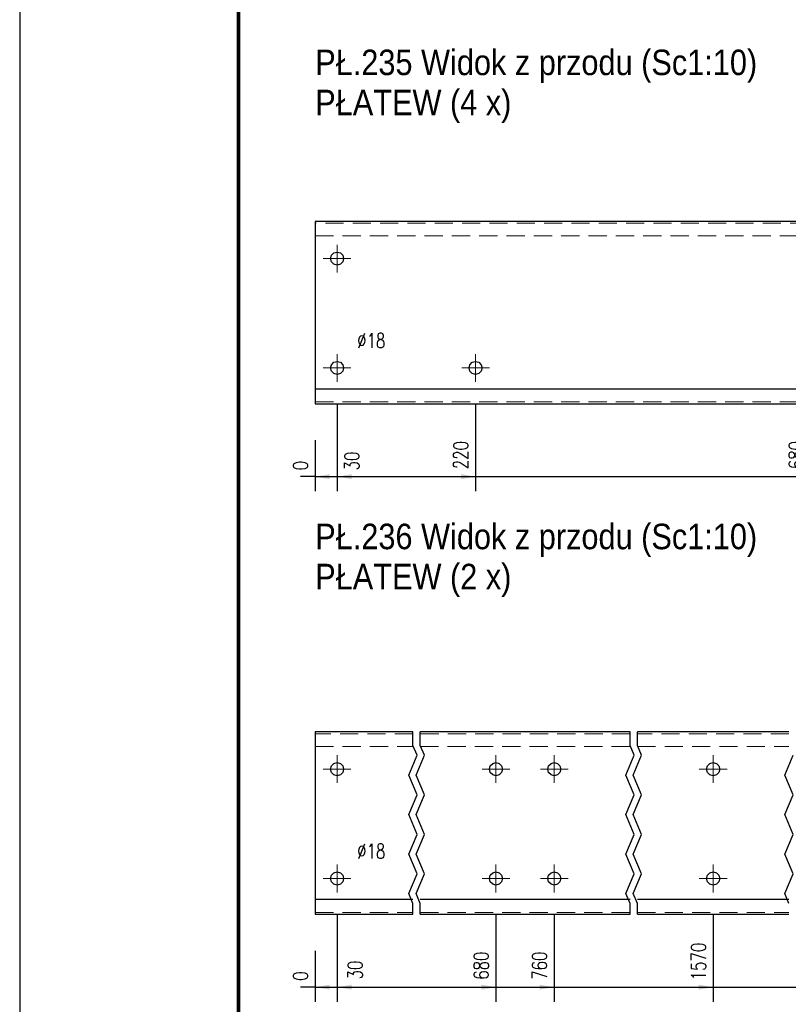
# Model space of a CAD drawing. Header units: millimetres. Extents: x -129 to 775, y 10833 to 11484.
# Tile 2 of 38: x -127 to -22, y 10985 to 11120. Entities that reach past the tile are written whole.
import ezdxf

# ---------------------------------------------------------------- set-up
doc = ezdxf.new("R2010")
doc.units = ezdxf.units.MM
doc.header["$LTSCALE"] = 10
doc.linetypes.add('HIDDEN', pattern=[0.375, 0.25, -0.125])
doc.linetypes.add('MITTE', pattern=[2, 1.25, -0.25, 0.25, -0.25])
doc.layers.get('Defpoints').update_dxf_attribs({"color": 1})
doc.layers.add('_FORMATKA', color=8, linetype='Continuous', plot=False)
for name, color, linetype, lineweight in [('_RAMKA', 7, 'Continuous', 35), ('PS_Bolt', 4, 'Continuous', 13), ('PS_DIM', 4, 'Continuous', 13), ('PS_Hidden', 2, 'HIDDEN', 9), ('PS_Mid', 5, 'MITTE', 15), ('PS_Shape', 161, 'Continuous', 30), ('PS_SOLID', 7, 'Continuous', 30), ('PS_TEXT', 3, 'Continuous', 18)]:
    doc.layers.add(name, color=color, linetype=linetype, lineweight=lineweight)
doc.styles.add('gil', font='txt', dxfattribs={"width": 0.9})
doc.styles.add('simplex', font='simplex.shx', dxfattribs={"width": 0.75})
doc.dimstyles.new('1_10_GŁ_DS1-LS10', dxfattribs={"dimtxt": 2, "dimasz": 2, "dimexe": 2, "dimexo": 5, "dimgap": 1, "dimtad": 1, "dimjust": 4, "dimdec": 0, "dimlfac": 10, "dimtxsty": 'simplex', "dimblk1": 'NONE', "dimsah": 1, "dimcen": 2, "dimclrd": 256, "dimclre": 256, "dimclrt": 3, "dimadec": 1, "dimazin": 0, "dimtfac": 1, "dimtdec": 0, "dimtmove": 2, "dimatfit": 3, "dimfxl": 1, "dimarcsym": 0})

# ---------------------------------------------------------------- blocks, each defined once
blk = doc.blocks.new('*D107')
at = {"layer": 'Defpoints', "color": 0, "transparency": 16777216}
for p in [(-86.58, 11066.85), (-86.58, 11066.85), (-86.58, 11056.85)]:
    blk.add_point(p, dxfattribs=at)
at = {"layer": 'PS_DIM', "lineweight": -2, "transparency": 16777216}
for p, q in [((-86.58, 11061.85), (-86.58, 11054.85)), ((-86.58, 11061.85), (-86.58, 11054.85)), ((-86.58, 11056.85), (-88.58, 11056.85)), ((-86.58, 11056.85), (-86.58, 11056.85)), ((-84.58, 11056.85), (-82.58, 11056.85))]:
    blk.add_line(p, q, dxfattribs=at)
at = {"layer": 'PS_DIM', "transparency": 16777216}
blk.add_solid([(-84.58, 11057.19), (-84.58, 11056.52), (-86.58, 11056.85)], dxfattribs=at)
at = {"layer": 'PS_DIM', "color": 3, "transparency": 16777216, "insert": (-88.6, 11058.37), "char_height": 2, "attachment_point": 5, "rotation": 90, "style": 'simplex'}
blk.add_mtext('0', dxfattribs=at)
blk = doc.blocks.new('_None')
blk = doc.blocks.new('*D108')
at = {"layer": 'Defpoints', "color": 0, "transparency": 16777216}
for p in [(-83.58, 11071.75), (-86.58, 11066.85), (-83.58, 11056.85)]:
    blk.add_point(p, dxfattribs=at)
at = {"layer": 'PS_DIM', "lineweight": -2, "transparency": 16777216}
for p, q in [((-83.58, 11066.75), (-83.58, 11054.85)), ((-86.58, 11061.85), (-86.58, 11054.85)), ((-86.58, 11056.85), (-88.58, 11056.85)), ((-86.58, 11056.85), (-83.58, 11056.85)), ((-81.58, 11056.85), (-79.58, 11056.85))]:
    blk.add_line(p, q, dxfattribs=at)
at = {"layer": 'PS_DIM', "transparency": 16777216}
blk.add_solid([(-81.58, 11057.19), (-81.58, 11056.52), (-83.58, 11056.85)], dxfattribs=at)
at = {"layer": 'PS_DIM', "color": 3, "transparency": 16777216, "insert": (-81.56, 11058.99), "char_height": 2, "attachment_point": 5, "rotation": 90, "style": 'simplex'}
blk.add_mtext('30', dxfattribs=at)
blk = doc.blocks.new('*D109')
at = {"layer": 'Defpoints', "color": 0, "transparency": 16777216}
for p in [(-64.58, 11071.75), (-86.58, 11066.85), (-64.58, 11056.85)]:
    blk.add_point(p, dxfattribs=at)
at = {"layer": 'PS_DIM', "lineweight": -2, "transparency": 16777216}
for p, q in [((-64.58, 11066.75), (-64.58, 11054.85)), ((-86.58, 11061.85), (-86.58, 11054.85)), ((-86.58, 11056.85), (-66.58, 11056.85))]:
    blk.add_line(p, q, dxfattribs=at)
at = {"layer": 'PS_DIM', "transparency": 16777216}
blk.add_solid([(-66.58, 11057.19), (-66.58, 11056.52), (-64.58, 11056.85)], dxfattribs=at)
at = {"layer": 'PS_DIM', "color": 3, "transparency": 16777216, "insert": (-66.6, 11059.8), "char_height": 2, "attachment_point": 5, "rotation": 90, "style": 'simplex'}
blk.add_mtext('220', dxfattribs=at)
blk = doc.blocks.new('*D110')
at = {"layer": 'Defpoints', "color": 0, "transparency": 16777216}
for p in [(-18.58, 11071.75), (-86.58, 11066.85), (-18.58, 11056.85)]:
    blk.add_point(p, dxfattribs=at)
at = {"layer": 'PS_DIM', "lineweight": -2, "transparency": 16777216}
for p, q in [((-18.58, 11066.75), (-18.58, 11054.85)), ((-86.58, 11061.85), (-86.58, 11054.85)), ((-86.58, 11056.85), (-20.58, 11056.85))]:
    blk.add_line(p, q, dxfattribs=at)
at = {"layer": 'PS_DIM', "transparency": 16777216}
blk.add_solid([(-20.58, 11057.19), (-20.58, 11056.52), (-18.58, 11056.85)], dxfattribs=at)
at = {"layer": 'PS_DIM', "color": 3, "transparency": 16777216, "insert": (-20.6, 11059.8), "char_height": 2, "attachment_point": 5, "rotation": 90, "style": 'simplex'}
blk.add_mtext('680', dxfattribs=at)
blk = doc.blocks.new('*D111')
at = {"layer": 'Defpoints', "color": 0, "transparency": 16777216}
for p in [(-10.58, 11071.75), (-86.58, 11066.85), (-10.58, 11056.85)]:
    blk.add_point(p, dxfattribs=at)
at = {"layer": 'PS_DIM', "lineweight": -2, "transparency": 16777216}
for p, q in [((-10.58, 11066.75), (-10.58, 11054.85)), ((-86.58, 11061.85), (-86.58, 11054.85)), ((-86.58, 11056.85), (-12.58, 11056.85))]:
    blk.add_line(p, q, dxfattribs=at)
at = {"layer": 'PS_DIM', "transparency": 16777216}
blk.add_solid([(-12.58, 11057.19), (-12.58, 11056.52), (-10.58, 11056.85)], dxfattribs=at)
at = {"layer": 'PS_DIM', "color": 3, "transparency": 16777216, "insert": (-12.6, 11059.8), "char_height": 2, "attachment_point": 5, "rotation": 90, "style": 'simplex'}
blk.add_mtext('760', dxfattribs=at)
blk = doc.blocks.new('*D112')
at = {"layer": 'Defpoints', "color": 0, "transparency": 16777216}
for p in [(11.22, 11071.75), (-86.58, 11066.85), (11.22, 11056.85)]:
    blk.add_point(p, dxfattribs=at)
at = {"layer": 'PS_DIM', "lineweight": -2, "transparency": 16777216}
for p, q in [((11.22, 11066.75), (11.22, 11054.85)), ((-86.58, 11061.85), (-86.58, 11054.85)), ((-86.58, 11056.85), (9.22, 11056.85))]:
    blk.add_line(p, q, dxfattribs=at)
at = {"layer": 'PS_DIM', "transparency": 16777216}
blk.add_solid([(9.22, 11057.19), (9.22, 11056.52), (11.22, 11056.85)], dxfattribs=at)
at = {"layer": 'PS_DIM', "color": 3, "transparency": 16777216, "insert": (9.2, 11060.37), "char_height": 2, "attachment_point": 5, "rotation": 90, "style": 'simplex'}
blk.add_mtext('1220', dxfattribs=at)
blk = doc.blocks.new('*D113')
at = {"layer": 'Defpoints', "color": 0, "transparency": 16777216}
for p in [(46.22, 11071.75), (-86.58, 11066.85), (46.22, 11056.85)]:
    blk.add_point(p, dxfattribs=at)
at = {"layer": 'PS_DIM', "lineweight": -2, "transparency": 16777216}
for p, q in [((46.22, 11066.75), (46.22, 11054.85)), ((-86.58, 11061.85), (-86.58, 11054.85)), ((-86.58, 11056.85), (44.22, 11056.85))]:
    blk.add_line(p, q, dxfattribs=at)
at = {"layer": 'PS_DIM', "transparency": 16777216}
blk.add_solid([(44.22, 11057.19), (44.22, 11056.52), (46.22, 11056.85)], dxfattribs=at)
at = {"layer": 'PS_DIM', "color": 3, "transparency": 16777216, "insert": (44.2, 11060.37), "char_height": 2, "attachment_point": 5, "rotation": 90, "style": 'simplex'}
blk.add_mtext('1570', dxfattribs=at)
blk = doc.blocks.new('*D114')
at = {"layer": 'Defpoints', "color": 0, "transparency": 16777216}
for p in [(55.22, 11071.75), (-86.58, 11066.85), (55.22, 11056.85)]:
    blk.add_point(p, dxfattribs=at)
at = {"layer": 'PS_DIM', "lineweight": -2, "transparency": 16777216}
for p, q in [((55.22, 11066.75), (55.22, 11054.85)), ((-86.58, 11061.85), (-86.58, 11054.85)), ((-86.58, 11056.85), (53.22, 11056.85))]:
    blk.add_line(p, q, dxfattribs=at)
at = {"layer": 'PS_DIM', "transparency": 16777216}
blk.add_solid([(53.22, 11057.19), (53.22, 11056.52), (55.22, 11056.85)], dxfattribs=at)
at = {"layer": 'PS_DIM', "color": 3, "transparency": 16777216, "insert": (53.2, 11060.37), "char_height": 2, "attachment_point": 5, "rotation": 90, "style": 'simplex'}
blk.add_mtext('1660', dxfattribs=at)
blk = doc.blocks.new('*D115')
at = {"layer": 'Defpoints', "color": 0, "transparency": 16777216}
for p in [(77.02, 11071.75), (-86.58, 11066.85), (77.02, 11056.85)]:
    blk.add_point(p, dxfattribs=at)
at = {"layer": 'PS_DIM', "lineweight": -2, "transparency": 16777216}
for p, q in [((77.02, 11066.75), (77.02, 11054.85)), ((-86.58, 11061.85), (-86.58, 11054.85)), ((-86.58, 11056.85), (75.02, 11056.85))]:
    blk.add_line(p, q, dxfattribs=at)
at = {"layer": 'PS_DIM', "transparency": 16777216}
blk.add_solid([(75.02, 11057.19), (75.02, 11056.52), (77.02, 11056.85)], dxfattribs=at)
at = {"layer": 'PS_DIM', "color": 3, "transparency": 16777216, "insert": (75, 11060.52), "char_height": 2, "attachment_point": 5, "rotation": 90, "style": 'simplex'}
blk.add_mtext('2580', dxfattribs=at)
blk = doc.blocks.new('*D116')
at = {"layer": 'Defpoints', "color": 0, "transparency": 16777216}
for p in [(98.82, 11071.75), (-86.58, 11066.85), (98.82, 11056.85)]:
    blk.add_point(p, dxfattribs=at)
at = {"layer": 'PS_DIM', "lineweight": -2, "transparency": 16777216}
for p, q in [((98.82, 11066.75), (98.82, 11054.85)), ((-86.58, 11061.85), (-86.58, 11054.85)), ((-86.58, 11056.85), (96.82, 11056.85))]:
    blk.add_line(p, q, dxfattribs=at)
at = {"layer": 'PS_DIM', "transparency": 16777216}
blk.add_solid([(96.82, 11057.19), (96.82, 11056.52), (98.82, 11056.85)], dxfattribs=at)
at = {"layer": 'PS_DIM', "color": 3, "transparency": 16777216, "insert": (96.8, 11060.52), "char_height": 2, "attachment_point": 5, "rotation": 90, "style": 'simplex'}
blk.add_mtext('3720', dxfattribs=at)
blk = doc.blocks.new('*D117')
at = {"layer": 'Defpoints', "color": 0, "transparency": 16777216}
for p in [(120.62, 11071.75), (-86.58, 11066.85), (120.62, 11056.85)]:
    blk.add_point(p, dxfattribs=at)
at = {"layer": 'PS_DIM', "lineweight": -2, "transparency": 16777216}
for p, q in [((120.62, 11066.75), (120.62, 11054.85)), ((-86.58, 11061.85), (-86.58, 11054.85)), ((-86.58, 11056.85), (118.62, 11056.85))]:
    blk.add_line(p, q, dxfattribs=at)
at = {"layer": 'PS_DIM', "transparency": 16777216}
blk.add_solid([(118.62, 11057.19), (118.62, 11056.52), (120.62, 11056.85)], dxfattribs=at)
at = {"layer": 'PS_DIM', "color": 3, "transparency": 16777216, "insert": (118.6, 11060.52), "char_height": 2, "attachment_point": 5, "rotation": 90, "style": 'simplex'}
blk.add_mtext('4660', dxfattribs=at)
blk = doc.blocks.new('*D118')
at = {"layer": 'Defpoints', "color": 0, "transparency": 16777216}
for p in [(142.42, 11071.75), (-86.58, 11066.85), (142.42, 11056.85)]:
    blk.add_point(p, dxfattribs=at)
at = {"layer": 'PS_DIM', "lineweight": -2, "transparency": 16777216}
for p, q in [((142.42, 11066.75), (142.42, 11054.85)), ((-86.58, 11061.85), (-86.58, 11054.85)), ((-86.58, 11056.85), (140.42, 11056.85))]:
    blk.add_line(p, q, dxfattribs=at)
at = {"layer": 'PS_DIM', "transparency": 16777216}
blk.add_solid([(140.42, 11057.19), (140.42, 11056.52), (142.42, 11056.85)], dxfattribs=at)
at = {"layer": 'PS_DIM', "color": 3, "transparency": 16777216, "insert": (140.4, 11060.52), "char_height": 2, "attachment_point": 5, "rotation": 90, "style": 'simplex'}
blk.add_mtext('5580', dxfattribs=at)
blk = doc.blocks.new('*D119')
at = {"layer": 'Defpoints', "color": 0, "transparency": 16777216}
for p in [(164.22, 11071.75), (-86.58, 11066.85), (164.22, 11056.85)]:
    blk.add_point(p, dxfattribs=at)
at = {"layer": 'PS_DIM', "lineweight": -2, "transparency": 16777216}
for p, q in [((164.22, 11066.75), (164.22, 11054.85)), ((-86.58, 11061.85), (-86.58, 11054.85)), ((-86.58, 11056.85), (162.22, 11056.85))]:
    blk.add_line(p, q, dxfattribs=at)
at = {"layer": 'PS_DIM', "transparency": 16777216}
blk.add_solid([(162.22, 11057.19), (162.22, 11056.52), (164.22, 11056.85)], dxfattribs=at)
at = {"layer": 'PS_DIM', "color": 3, "transparency": 16777216, "insert": (162.2, 11060.37), "char_height": 2, "attachment_point": 5, "rotation": 90, "style": 'simplex'}
blk.add_mtext('6150', dxfattribs=at)
blk = doc.blocks.new('*D120')
at = {"layer": 'Defpoints', "color": 0, "transparency": 16777216}
for p in [(186.02, 11071.75), (-86.58, 11066.85), (186.02, 11056.85)]:
    blk.add_point(p, dxfattribs=at)
at = {"layer": 'PS_DIM', "lineweight": -2, "transparency": 16777216}
for p, q in [((186.02, 11066.75), (186.02, 11054.85)), ((-86.58, 11061.85), (-86.58, 11054.85)), ((-86.58, 11056.85), (184.02, 11056.85))]:
    blk.add_line(p, q, dxfattribs=at)
at = {"layer": 'PS_DIM', "transparency": 16777216}
blk.add_solid([(184.02, 11057.19), (184.02, 11056.52), (186.02, 11056.85)], dxfattribs=at)
at = {"layer": 'PS_DIM', "color": 3, "transparency": 16777216, "insert": (184, 11060.52), "char_height": 2, "attachment_point": 5, "rotation": 90, "style": 'simplex'}
blk.add_mtext('6680', dxfattribs=at)
blk = doc.blocks.new('*D121')
at = {"layer": 'Defpoints', "color": 0, "transparency": 16777216}
for p in [(194.02, 11071.75), (-86.58, 11066.85), (194.02, 11056.85)]:
    blk.add_point(p, dxfattribs=at)
at = {"layer": 'PS_DIM', "lineweight": -2, "transparency": 16777216}
for p, q in [((194.02, 11066.75), (194.02, 11054.85)), ((-86.58, 11061.85), (-86.58, 11054.85)), ((-86.58, 11056.85), (192.02, 11056.85))]:
    blk.add_line(p, q, dxfattribs=at)
at = {"layer": 'PS_DIM', "transparency": 16777216}
blk.add_solid([(192.02, 11057.19), (192.02, 11056.52), (194.02, 11056.85)], dxfattribs=at)
at = {"layer": 'PS_DIM', "color": 3, "transparency": 16777216, "insert": (192, 11060.52), "char_height": 2, "attachment_point": 5, "rotation": 90, "style": 'simplex'}
blk.add_mtext('6760', dxfattribs=at)
blk = doc.blocks.new('*D122')
at = {"layer": 'Defpoints', "color": 0, "transparency": 16777216}
for p in [(215.82, 11071.75), (-86.58, 11066.85), (215.82, 11056.85)]:
    blk.add_point(p, dxfattribs=at)
at = {"layer": 'PS_DIM', "lineweight": -2, "transparency": 16777216}
for p, q in [((215.82, 11066.75), (215.82, 11054.85)), ((-86.58, 11061.85), (-86.58, 11054.85)), ((-86.58, 11056.85), (213.82, 11056.85))]:
    blk.add_line(p, q, dxfattribs=at)
at = {"layer": 'PS_DIM', "transparency": 16777216}
blk.add_solid([(213.82, 11057.19), (213.82, 11056.52), (215.82, 11056.85)], dxfattribs=at)
at = {"layer": 'PS_DIM', "color": 3, "transparency": 16777216, "insert": (213.8, 11060.52), "char_height": 2, "attachment_point": 5, "rotation": 90, "style": 'simplex'}
blk.add_mtext('7290', dxfattribs=at)
blk = doc.blocks.new('*D123')
at = {"layer": 'Defpoints', "color": 0, "transparency": 16777216}
for p in [(-86.58, 11066.85), (218.82, 11066.85), (218.82, 11056.85)]:
    blk.add_point(p, dxfattribs=at)
at = {"layer": 'PS_DIM', "lineweight": -2, "transparency": 16777216}
for p, q in [((-86.58, 11061.85), (-86.58, 11054.85)), ((218.82, 11061.85), (218.82, 11054.85)), ((-86.58, 11056.85), (216.82, 11056.85))]:
    blk.add_line(p, q, dxfattribs=at)
at = {"layer": 'PS_DIM', "transparency": 16777216}
blk.add_solid([(216.82, 11057.19), (216.82, 11056.52), (218.82, 11056.85)], dxfattribs=at)
at = {"layer": 'PS_DIM', "color": 3, "transparency": 16777216, "insert": (217.32, 11060.55), "char_height": 2, "attachment_point": 5, "rotation": 90, "style": 'simplex'}
blk.add_mtext('7320', dxfattribs=at)
blk = doc.blocks.new('*D130')
at = {"layer": 'Defpoints', "color": 0, "transparency": 16777216}
for p in [(-86.58, 10996.85), (-86.58, 10996.85), (-86.58, 10986.85)]:
    blk.add_point(p, dxfattribs=at)
at = {"layer": 'PS_DIM', "lineweight": -2, "transparency": 16777216}
for p, q in [((-86.58, 10991.85), (-86.58, 10984.85)), ((-86.58, 10991.85), (-86.58, 10984.85)), ((-86.58, 10986.85), (-88.58, 10986.85)), ((-86.58, 10986.85), (-86.58, 10986.85)), ((-84.58, 10986.85), (-82.58, 10986.85))]:
    blk.add_line(p, q, dxfattribs=at)
at = {"layer": 'PS_DIM', "transparency": 16777216}
blk.add_solid([(-84.58, 10987.19), (-84.58, 10986.52), (-86.58, 10986.85)], dxfattribs=at)
at = {"layer": 'PS_DIM', "color": 3, "transparency": 16777216, "insert": (-88.6, 10988.37), "char_height": 2, "attachment_point": 5, "rotation": 90, "style": 'simplex'}
blk.add_mtext('0', dxfattribs=at)
blk = doc.blocks.new('*D131')
at = {"layer": 'Defpoints', "color": 0, "transparency": 16777216}
for p in [(-83.58, 11001.75), (-86.58, 10996.85), (-83.58, 10986.85)]:
    blk.add_point(p, dxfattribs=at)
at = {"layer": 'PS_DIM', "lineweight": -2, "transparency": 16777216}
for p, q in [((-83.58, 10996.75), (-83.58, 10984.85)), ((-86.58, 10991.85), (-86.58, 10984.85)), ((-86.58, 10986.85), (-88.58, 10986.85)), ((-86.58, 10986.85), (-83.58, 10986.85)), ((-81.58, 10986.85), (-79.58, 10986.85))]:
    blk.add_line(p, q, dxfattribs=at)
at = {"layer": 'PS_DIM', "transparency": 16777216}
blk.add_solid([(-81.58, 10987.19), (-81.58, 10986.52), (-83.58, 10986.85)], dxfattribs=at)
at = {"layer": 'PS_DIM', "color": 3, "transparency": 16777216, "insert": (-81.1, 10989.21), "char_height": 2, "attachment_point": 5, "rotation": 90, "style": 'simplex'}
blk.add_mtext('30', dxfattribs=at)
blk = doc.blocks.new('*D132')
at = {"layer": 'Defpoints', "color": 0, "transparency": 16777216}
for p in [(-61.78, 11001.75), (-86.58, 10996.85), (-61.78, 10986.85)]:
    blk.add_point(p, dxfattribs=at)
at = {"layer": 'PS_DIM', "lineweight": -2, "transparency": 16777216}
for p, q in [((-61.78, 10996.75), (-61.78, 10984.85)), ((-86.58, 10991.85), (-86.58, 10984.85)), ((-86.58, 10986.85), (-63.78, 10986.85))]:
    blk.add_line(p, q, dxfattribs=at)
at = {"layer": 'PS_DIM', "transparency": 16777216}
blk.add_solid([(-63.78, 10987.19), (-63.78, 10986.52), (-61.78, 10986.85)], dxfattribs=at)
at = {"layer": 'PS_DIM', "color": 3, "transparency": 16777216, "insert": (-63.8, 10989.8), "char_height": 2, "attachment_point": 5, "rotation": 90, "style": 'simplex'}
blk.add_mtext('680', dxfattribs=at)
blk = doc.blocks.new('*D133')
at = {"layer": 'Defpoints', "color": 0, "transparency": 16777216}
for p in [(-53.78, 11001.75), (-86.58, 10996.85), (-53.78, 10986.85)]:
    blk.add_point(p, dxfattribs=at)
at = {"layer": 'PS_DIM', "lineweight": -2, "transparency": 16777216}
for p, q in [((-53.78, 10996.75), (-53.78, 10984.85)), ((-86.58, 10991.85), (-86.58, 10984.85)), ((-86.58, 10986.85), (-55.78, 10986.85))]:
    blk.add_line(p, q, dxfattribs=at)
at = {"layer": 'PS_DIM', "transparency": 16777216}
blk.add_solid([(-55.78, 10987.19), (-55.78, 10986.52), (-53.78, 10986.85)], dxfattribs=at)
at = {"layer": 'PS_DIM', "color": 3, "transparency": 16777216, "insert": (-55.8, 10989.8), "char_height": 2, "attachment_point": 5, "rotation": 90, "style": 'simplex'}
blk.add_mtext('760', dxfattribs=at)
blk = doc.blocks.new('*D134')
at = {"layer": 'Defpoints', "color": 0, "transparency": 16777216}
for p in [(-31.98, 11001.75), (-86.58, 10996.85), (-31.98, 10986.85)]:
    blk.add_point(p, dxfattribs=at)
at = {"layer": 'PS_DIM', "lineweight": -2, "transparency": 16777216}
for p, q in [((-31.98, 10996.75), (-31.98, 10984.85)), ((-86.58, 10991.85), (-86.58, 10984.85)), ((-86.58, 10986.85), (-33.98, 10986.85))]:
    blk.add_line(p, q, dxfattribs=at)
at = {"layer": 'PS_DIM', "transparency": 16777216}
blk.add_solid([(-33.98, 10987.19), (-33.98, 10986.52), (-31.98, 10986.85)], dxfattribs=at)
at = {"layer": 'PS_DIM', "color": 3, "transparency": 16777216, "insert": (-34, 10990.37), "char_height": 2, "attachment_point": 5, "rotation": 90, "style": 'simplex'}
blk.add_mtext('1570', dxfattribs=at)
blk = doc.blocks.new('*D135')
at = {"layer": 'Defpoints', "color": 0, "transparency": 16777216}
for p in [(-10.18, 11001.75), (-86.58, 10996.85), (-10.18, 10986.85)]:
    blk.add_point(p, dxfattribs=at)
at = {"layer": 'PS_DIM', "lineweight": -2, "transparency": 16777216}
for p, q in [((-10.18, 10996.75), (-10.18, 10984.85)), ((-86.58, 10991.85), (-86.58, 10984.85)), ((-86.58, 10986.85), (-12.18, 10986.85))]:
    blk.add_line(p, q, dxfattribs=at)
at = {"layer": 'PS_DIM', "transparency": 16777216}
blk.add_solid([(-12.18, 10987.19), (-12.18, 10986.52), (-10.18, 10986.85)], dxfattribs=at)
at = {"layer": 'PS_DIM', "color": 3, "transparency": 16777216, "insert": (-12.2, 10990.52), "char_height": 2, "attachment_point": 5, "rotation": 90, "style": 'simplex'}
blk.add_mtext('3720', dxfattribs=at)
blk = doc.blocks.new('*D136')
at = {"layer": 'Defpoints', "color": 0, "transparency": 16777216}
for p in [(11.62, 11001.75), (-86.58, 10996.85), (11.62, 10986.85)]:
    blk.add_point(p, dxfattribs=at)
at = {"layer": 'PS_DIM', "lineweight": -2, "transparency": 16777216}
for p, q in [((11.62, 10996.75), (11.62, 10984.85)), ((-86.58, 10991.85), (-86.58, 10984.85)), ((-86.58, 10986.85), (9.62, 10986.85))]:
    blk.add_line(p, q, dxfattribs=at)
at = {"layer": 'PS_DIM', "transparency": 16777216}
blk.add_solid([(9.62, 10987.19), (9.62, 10986.52), (11.62, 10986.85)], dxfattribs=at)
at = {"layer": 'PS_DIM', "color": 3, "transparency": 16777216, "insert": (9.6, 10990.37), "char_height": 2, "attachment_point": 5, "rotation": 90, "style": 'simplex'}
blk.add_mtext('6150', dxfattribs=at)
blk = doc.blocks.new('*D137')
at = {"layer": 'Defpoints', "color": 0, "transparency": 16777216}
for p in [(33.42, 11001.75), (-86.58, 10996.85), (33.42, 10986.85)]:
    blk.add_point(p, dxfattribs=at)
at = {"layer": 'PS_DIM', "lineweight": -2, "transparency": 16777216}
for p, q in [((33.42, 10996.75), (33.42, 10984.85)), ((-86.58, 10991.85), (-86.58, 10984.85)), ((-86.58, 10986.85), (31.42, 10986.85))]:
    blk.add_line(p, q, dxfattribs=at)
at = {"layer": 'PS_DIM', "transparency": 16777216}
blk.add_solid([(31.42, 10987.19), (31.42, 10986.52), (33.42, 10986.85)], dxfattribs=at)
at = {"layer": 'PS_DIM', "color": 3, "transparency": 16777216, "insert": (31.4, 10990.52), "char_height": 2, "attachment_point": 5, "rotation": 90, "style": 'simplex'}
blk.add_mtext('6680', dxfattribs=at)
blk = doc.blocks.new('*D138')
at = {"layer": 'Defpoints', "color": 0, "transparency": 16777216}
for p in [(41.42, 11001.75), (-86.58, 10996.85), (41.42, 10986.85)]:
    blk.add_point(p, dxfattribs=at)
at = {"layer": 'PS_DIM', "lineweight": -2, "transparency": 16777216}
for p, q in [((41.42, 10996.75), (41.42, 10984.85)), ((-86.58, 10991.85), (-86.58, 10984.85)), ((-86.58, 10986.85), (39.42, 10986.85))]:
    blk.add_line(p, q, dxfattribs=at)
at = {"layer": 'PS_DIM', "transparency": 16777216}
blk.add_solid([(39.42, 10987.19), (39.42, 10986.52), (41.42, 10986.85)], dxfattribs=at)
at = {"layer": 'PS_DIM', "color": 3, "transparency": 16777216, "insert": (39.4, 10990.52), "char_height": 2, "attachment_point": 5, "rotation": 90, "style": 'simplex'}
blk.add_mtext('6760', dxfattribs=at)
blk = doc.blocks.new('*D139')
at = {"layer": 'Defpoints', "color": 0, "transparency": 16777216}
for p in [(63.22, 11001.75), (-86.58, 10996.85), (63.22, 10986.85)]:
    blk.add_point(p, dxfattribs=at)
at = {"layer": 'PS_DIM', "lineweight": -2, "transparency": 16777216}
for p, q in [((63.22, 10996.75), (63.22, 10984.85)), ((-86.58, 10991.85), (-86.58, 10984.85)), ((-86.58, 10986.85), (61.22, 10986.85))]:
    blk.add_line(p, q, dxfattribs=at)
at = {"layer": 'PS_DIM', "transparency": 16777216}
blk.add_solid([(61.22, 10987.19), (61.22, 10986.52), (63.22, 10986.85)], dxfattribs=at)
at = {"layer": 'PS_DIM', "color": 3, "transparency": 16777216, "insert": (61.2, 10990.52), "char_height": 2, "attachment_point": 5, "rotation": 90, "style": 'simplex'}
blk.add_mtext('7290', dxfattribs=at)
blk = doc.blocks.new('*D140')
at = {"layer": 'Defpoints', "color": 0, "transparency": 16777216}
for p in [(-86.58, 10996.85), (66.22, 10996.85), (66.22, 10986.85)]:
    blk.add_point(p, dxfattribs=at)
at = {"layer": 'PS_DIM', "lineweight": -2, "transparency": 16777216}
for p, q in [((-86.58, 10991.85), (-86.58, 10984.85)), ((66.22, 10991.85), (66.22, 10984.85)), ((-86.58, 10986.85), (-88.58, 10986.85)), ((-86.58, 10986.85), (66.22, 10986.85)), ((68.22, 10986.85), (70.22, 10986.85))]:
    blk.add_line(p, q, dxfattribs=at)
at = {"layer": 'PS_DIM', "transparency": 16777216}
blk.add_solid([(68.22, 10987.19), (68.22, 10986.52), (66.22, 10986.85)], dxfattribs=at)
at = {"layer": 'PS_DIM', "color": 3, "transparency": 16777216, "insert": (64.72, 10990.49), "char_height": 2, "attachment_point": 5, "rotation": 90, "style": 'simplex'}
blk.add_mtext('7320', dxfattribs=at)
blk = doc.blocks.new('*X397')
at = {"color": 3, "style": 'gil', "width": 0.9}
for s, p in [('PŁ.235 Widok z przodu (Sc1:10)', (-86.58, 11111.9)), ('PŁATEW (4 x)', (-86.58, 11106.4))]:
    blk.add_text(s, height=3.5, dxfattribs=at).set_placement(p)
blk = doc.blocks.new('*X409')
at = {"layer": 'PS_Hidden', "color": 2, "linetype": 'HIDDEN'}
for p, q in [((-0.18, 11091.6), (-86.58, 11091.6)), ((-86.58, 11089.85), (-0.18, 11089.85)), ((-86.58, 11067.1), (-0.18, 11067.1))]:
    blk.add_line(p, q, dxfattribs=at)
at = {"layer": 'PS_Mid', "color": 5, "linetype": 'MITTE'}
for p, q in [((-83.58, 11088.65), (-83.58, 11084.85)), ((-81.68, 11086.75), (-85.48, 11086.75)), ((-83.58, 11073.65), (-83.58, 11069.85)), ((-64.58, 11073.65), (-64.58, 11069.85)), ((-81.68, 11071.75), (-85.48, 11071.75)), ((-62.68, 11071.75), (-66.48, 11071.75))]:
    blk.add_line(p, q, dxfattribs=at)
at = {"layer": 'PS_SOLID', "color": 7, "linetype": 'Continuous'}
for p, q in [((-83.58, 11091.85), (-86.58, 11091.85)), ((-86.58, 11091.85), (-86.58, 11068.85)), ((-64.58, 11091.85), (-83.58, 11091.85)), ((-18.58, 11091.85), (-64.58, 11091.85)), ((-84.03, 11087.53), (-83.58, 11087.65)), ((-83.58, 11087.65), (-83.13, 11087.53)), ((-84.48, 11086.75), (-84.36, 11087.2)), ((-84.36, 11086.3), (-84.48, 11086.75)), ((-84.36, 11087.2), (-84.03, 11087.53)), ((-84.03, 11085.97), (-84.36, 11086.3)), ((-83.13, 11087.53), (-82.8, 11087.2)), ((-82.8, 11086.3), (-83.13, 11085.97)), ((-82.8, 11087.2), (-82.68, 11086.75)), ((-82.68, 11086.75), (-82.8, 11086.3)), ((-83.58, 11085.85), (-84.03, 11085.97)), ((-83.13, 11085.97), (-83.58, 11085.85)), ((-84.48, 11071.75), (-84.36, 11072.2)), ((-84.36, 11071.3), (-84.48, 11071.75)), ((-84.36, 11072.2), (-84.03, 11072.53)), ((-84.03, 11072.53), (-83.58, 11072.65)), ((-83.58, 11072.65), (-83.13, 11072.53)), ((-83.13, 11072.53), (-82.8, 11072.2)), ((-82.8, 11072.2), (-82.68, 11071.75)), ((-82.68, 11071.75), (-82.8, 11071.3)), ((-65.48, 11071.75), (-65.36, 11072.2)), ((-65.36, 11071.3), (-65.48, 11071.75)), ((-65.36, 11072.2), (-65.03, 11072.53)), ((-65.03, 11072.53), (-64.58, 11072.65)), ((-64.58, 11072.65), (-64.13, 11072.53)), ((-64.13, 11072.53), (-63.8, 11072.2)), ((-63.8, 11072.2), (-63.68, 11071.75)), ((-63.68, 11071.75), (-63.8, 11071.3)), ((-84.03, 11070.97), (-84.36, 11071.3)), ((-83.58, 11070.85), (-84.03, 11070.97)), ((-83.13, 11070.97), (-83.58, 11070.85)), ((-82.8, 11071.3), (-83.13, 11070.97)), ((-65.03, 11070.97), (-65.36, 11071.3)), ((-64.58, 11070.85), (-65.03, 11070.97)), ((-64.13, 11070.97), (-64.58, 11070.85)), ((-63.8, 11071.3), (-64.13, 11070.97)), ((-0.18, 11068.85), (-86.58, 11068.85)), ((-86.58, 11068.85), (-86.58, 11066.85)), ((-86.58, 11066.85), (-0.18, 11066.85))]:
    blk.add_line(p, q, dxfattribs=at)
blk = doc.blocks.new('*X417')
at = {"color": 3, "style": 'gil', "width": 0.9}
for s, p in [('PŁ.236 Widok z przodu (Sc1:10)', (-86.58, 11046.9)), ('PŁATEW (2 x)', (-86.58, 11041.4))]:
    blk.add_text(s, height=3.5, dxfattribs=at).set_placement(p)
blk = doc.blocks.new('*X428')
at = {"color": 3, "linetype": 'Continuous'}
blk.add_line((-53.78, 11001.65), (-53.78, 11001.65), dxfattribs=at)
blk.add_line((-53.78, 11001.65), (-53.78, 11001.65), dxfattribs=at)
blk.add_line((-53.78, 11001.65), (-53.78, 11001.65), dxfattribs=at)
blk.add_line((-53.78, 11001.65), (-53.78, 11001.65), dxfattribs=at)
blk.add_line((-53.78, 11001.65), (-53.78, 11001.65), dxfattribs=at)
blk = doc.blocks.new('*X430')
at = {"color": 3, "linetype": 'Continuous'}
blk.add_line((-61.78, 11001.65), (-61.78, 11001.65), dxfattribs=at)
blk.add_line((-61.78, 11001.65), (-61.78, 11001.65), dxfattribs=at)
blk.add_line((-61.78, 11001.65), (-61.78, 11001.65), dxfattribs=at)
blk.add_line((-61.78, 11001.65), (-61.78, 11001.65), dxfattribs=at)
blk.add_line((-61.78, 11001.65), (-61.78, 11001.65), dxfattribs=at)
blk = doc.blocks.new('*X433')
at = {"color": 3, "linetype": 'Continuous'}
blk.add_line((-61.78, 11016.65), (-61.78, 11016.65), dxfattribs=at)
blk.add_line((-61.78, 11016.65), (-61.78, 11016.65), dxfattribs=at)
blk.add_line((-61.78, 11016.65), (-61.78, 11016.65), dxfattribs=at)
blk.add_line((-61.78, 11016.65), (-61.78, 11016.65), dxfattribs=at)
blk.add_line((-61.78, 11016.65), (-61.78, 11016.65), dxfattribs=at)
blk = doc.blocks.new('*X434')
at = {"color": 3, "linetype": 'Continuous'}
blk.add_line((-53.78, 11016.65), (-53.78, 11016.65), dxfattribs=at)
blk.add_line((-53.78, 11016.65), (-53.78, 11016.65), dxfattribs=at)
blk.add_line((-53.78, 11016.65), (-53.78, 11016.65), dxfattribs=at)
blk.add_line((-53.78, 11016.65), (-53.78, 11016.65), dxfattribs=at)
blk.add_line((-53.78, 11016.65), (-53.78, 11016.65), dxfattribs=at)
blk = doc.blocks.new('*X435')
at = {"color": 1}
for p, q in [((-73.18, 11019.99), (-73.18, 11021.85)), ((-72.18, 11019.99), (-72.18, 11021.85)), ((-43.38, 11019.99), (-43.38, 11021.85)), ((-42.38, 11019.99), (-42.38, 11021.85)), ((-72.6, 11018.64), (-73.18, 11019.99)), ((-71.6, 11018.64), (-72.18, 11019.99)), ((-42.8, 11018.64), (-43.38, 11019.99)), ((-41.8, 11018.64), (-42.38, 11019.99)), ((-73.75, 11015.93), (-72.6, 11018.64)), ((-72.75, 11015.93), (-71.6, 11018.64)), ((-43.95, 11015.93), (-42.8, 11018.64)), ((-42.95, 11015.93), (-41.8, 11018.64)), ((-22.15, 11015.93), (-21, 11018.64)), ((-72.6, 11013.22), (-73.75, 11015.93)), ((-71.6, 11013.22), (-72.75, 11015.93)), ((-42.8, 11013.22), (-43.95, 11015.93)), ((-41.8, 11013.22), (-42.95, 11015.93)), ((-21, 11013.22), (-22.15, 11015.93)), ((-73.75, 11010.51), (-72.6, 11013.22)), ((-72.75, 11010.51), (-71.6, 11013.22)), ((-43.95, 11010.51), (-42.8, 11013.22)), ((-42.95, 11010.51), (-41.8, 11013.22)), ((-22.15, 11010.51), (-21, 11013.22)), ((-72.6, 11007.8), (-73.75, 11010.51)), ((-71.6, 11007.8), (-72.75, 11010.51)), ((-42.8, 11007.8), (-43.95, 11010.51)), ((-41.8, 11007.8), (-42.95, 11010.51)), ((-21, 11007.8), (-22.15, 11010.51)), ((-73.75, 11005.1), (-72.6, 11007.8)), ((-72.75, 11005.1), (-71.6, 11007.8)), ((-43.95, 11005.1), (-42.8, 11007.8)), ((-42.95, 11005.1), (-41.8, 11007.8)), ((-22.15, 11005.1), (-21, 11007.8)), ((-72.6, 11002.39), (-73.75, 11005.1)), ((-71.6, 11002.39), (-72.75, 11005.1)), ((-42.8, 11002.39), (-43.95, 11005.1)), ((-41.8, 11002.39), (-42.95, 11005.1)), ((-21, 11002.39), (-22.15, 11005.1)), ((-73.75, 10999.68), (-72.6, 11002.39)), ((-72.75, 10999.68), (-71.6, 11002.39)), ((-43.95, 10999.68), (-42.8, 11002.39)), ((-42.95, 10999.68), (-41.8, 11002.39)), ((-22.15, 10999.68), (-21, 11002.39)), ((-73.18, 10998.32), (-73.75, 10999.68)), ((-72.18, 10998.32), (-72.75, 10999.68)), ((-43.38, 10998.32), (-43.95, 10999.68)), ((-42.38, 10998.32), (-42.95, 10999.68)), ((-21.58, 10998.32), (-22.15, 10999.68)), ((-73.18, 10996.85), (-73.18, 10998.32)), ((-72.18, 10996.85), (-72.18, 10998.32)), ((-43.38, 10996.85), (-43.38, 10998.32)), ((-42.38, 10996.85), (-42.38, 10998.32))]:
    blk.add_line(p, q, dxfattribs=at)
at = {"layer": 'PS_Hidden', "color": 2, "linetype": 'HIDDEN'}
for p, q in [((-73.18, 11021.6), (-86.58, 11021.6)), ((-43.38, 11021.6), (-72.18, 11021.6)), ((-21.58, 11021.6), (-42.38, 11021.6)), ((-86.58, 11019.85), (-73.18, 11019.85)), ((-72.18, 11019.85), (-43.38, 11019.85)), ((-42.38, 11019.85), (-21.58, 11019.85)), ((-86.58, 10997.1), (-73.18, 10997.1)), ((-72.18, 10997.1), (-43.38, 10997.1)), ((-42.38, 10997.1), (-21.58, 10997.1))]:
    blk.add_line(p, q, dxfattribs=at)
at = {"layer": 'PS_Mid', "color": 5, "linetype": 'MITTE'}
for p, q in [((-83.58, 11018.65), (-83.58, 11014.85)), ((-61.78, 11018.65), (-61.78, 11014.85)), ((-53.78, 11018.65), (-53.78, 11014.85)), ((-31.98, 11018.65), (-31.98, 11014.85)), ((-81.68, 11016.75), (-85.48, 11016.75)), ((-59.88, 11016.75), (-63.68, 11016.75)), ((-51.88, 11016.75), (-55.68, 11016.75)), ((-30.08, 11016.75), (-33.88, 11016.75)), ((-83.58, 11003.65), (-83.58, 10999.85)), ((-61.78, 11003.65), (-61.78, 10999.85)), ((-53.78, 11003.65), (-53.78, 10999.85)), ((-31.98, 11003.65), (-31.98, 10999.85)), ((-81.68, 11001.75), (-85.48, 11001.75)), ((-59.88, 11001.75), (-63.68, 11001.75)), ((-51.88, 11001.75), (-55.68, 11001.75)), ((-30.08, 11001.75), (-33.88, 11001.75))]:
    blk.add_line(p, q, dxfattribs=at)
at = {"layer": 'PS_SOLID', "color": 7, "linetype": 'Continuous'}
for p, q in [((-83.58, 11021.85), (-86.58, 11021.85)), ((-86.58, 11021.85), (-86.58, 10998.85)), ((-73.18, 11021.85), (-83.58, 11021.85)), ((-61.78, 11021.85), (-72.18, 11021.85)), ((-53.78, 11021.85), (-61.78, 11021.85)), ((-43.38, 11021.85), (-53.78, 11021.85)), ((-31.98, 11021.85), (-42.38, 11021.85)), ((-21.58, 11021.85), (-31.98, 11021.85)), ((-84.36, 11017.2), (-84.03, 11017.53)), ((-84.03, 11017.53), (-83.58, 11017.65)), ((-83.58, 11017.65), (-83.13, 11017.53)), ((-83.13, 11017.53), (-82.8, 11017.2)), ((-62.56, 11017.2), (-62.23, 11017.53)), ((-62.23, 11017.53), (-61.78, 11017.65)), ((-61.78, 11017.65), (-61.33, 11017.53)), ((-61.33, 11017.53), (-61, 11017.2)), ((-54.56, 11017.2), (-54.23, 11017.53)), ((-54.23, 11017.53), (-53.78, 11017.65)), ((-53.78, 11017.65), (-53.33, 11017.53)), ((-53.33, 11017.53), (-53, 11017.2)), ((-32.76, 11017.2), (-32.43, 11017.53)), ((-32.43, 11017.53), (-31.98, 11017.65)), ((-31.98, 11017.65), (-31.53, 11017.53)), ((-31.53, 11017.53), (-31.2, 11017.2)), ((-84.48, 11016.75), (-84.36, 11017.2)), ((-84.36, 11016.3), (-84.48, 11016.75)), ((-84.03, 11015.97), (-84.36, 11016.3)), ((-82.8, 11016.3), (-83.13, 11015.97)), ((-82.8, 11017.2), (-82.68, 11016.75)), ((-82.68, 11016.75), (-82.8, 11016.3)), ((-62.68, 11016.75), (-62.56, 11017.2)), ((-62.56, 11016.3), (-62.68, 11016.75)), ((-62.23, 11015.97), (-62.56, 11016.3)), ((-61, 11016.3), (-61.33, 11015.97)), ((-61, 11017.2), (-60.88, 11016.75)), ((-60.88, 11016.75), (-61, 11016.3)), ((-54.68, 11016.75), (-54.56, 11017.2)), ((-54.56, 11016.3), (-54.68, 11016.75)), ((-54.23, 11015.97), (-54.56, 11016.3)), ((-53, 11016.3), (-53.33, 11015.97)), ((-53, 11017.2), (-52.88, 11016.75)), ((-52.88, 11016.75), (-53, 11016.3)), ((-32.88, 11016.75), (-32.76, 11017.2)), ((-32.76, 11016.3), (-32.88, 11016.75)), ((-32.43, 11015.97), (-32.76, 11016.3)), ((-31.2, 11016.3), (-31.53, 11015.97)), ((-31.2, 11017.2), (-31.08, 11016.75)), ((-31.08, 11016.75), (-31.2, 11016.3)), ((-83.58, 11015.85), (-84.03, 11015.97)), ((-83.13, 11015.97), (-83.58, 11015.85)), ((-61.78, 11015.85), (-62.23, 11015.97)), ((-61.33, 11015.97), (-61.78, 11015.85)), ((-53.78, 11015.85), (-54.23, 11015.97)), ((-53.33, 11015.97), (-53.78, 11015.85)), ((-31.98, 11015.85), (-32.43, 11015.97)), ((-31.53, 11015.97), (-31.98, 11015.85)), ((-84.36, 11002.2), (-84.03, 11002.53)), ((-84.03, 11002.53), (-83.58, 11002.65)), ((-83.58, 11002.65), (-83.13, 11002.53)), ((-83.13, 11002.53), (-82.8, 11002.2)), ((-62.56, 11002.2), (-62.23, 11002.53)), ((-62.23, 11002.53), (-61.78, 11002.65)), ((-61.78, 11002.65), (-61.33, 11002.53)), ((-61.33, 11002.53), (-61, 11002.2)), ((-54.56, 11002.2), (-54.23, 11002.53)), ((-54.23, 11002.53), (-53.78, 11002.65)), ((-53.78, 11002.65), (-53.33, 11002.53)), ((-53.33, 11002.53), (-53, 11002.2)), ((-32.76, 11002.2), (-32.43, 11002.53)), ((-32.43, 11002.53), (-31.98, 11002.65)), ((-31.98, 11002.65), (-31.53, 11002.53)), ((-31.53, 11002.53), (-31.2, 11002.2)), ((-84.48, 11001.75), (-84.36, 11002.2)), ((-84.36, 11001.3), (-84.48, 11001.75)), ((-84.03, 11000.97), (-84.36, 11001.3)), ((-82.8, 11001.3), (-83.13, 11000.97)), ((-82.8, 11002.2), (-82.68, 11001.75)), ((-82.68, 11001.75), (-82.8, 11001.3)), ((-62.68, 11001.75), (-62.56, 11002.2)), ((-62.56, 11001.3), (-62.68, 11001.75)), ((-62.23, 11000.97), (-62.56, 11001.3)), ((-61, 11001.3), (-61.33, 11000.97)), ((-61, 11002.2), (-60.88, 11001.75)), ((-60.88, 11001.75), (-61, 11001.3)), ((-54.68, 11001.75), (-54.56, 11002.2)), ((-54.56, 11001.3), (-54.68, 11001.75)), ((-54.23, 11000.97), (-54.56, 11001.3)), ((-53, 11001.3), (-53.33, 11000.97)), ((-53, 11002.2), (-52.88, 11001.75)), ((-52.88, 11001.75), (-53, 11001.3)), ((-32.88, 11001.75), (-32.76, 11002.2)), ((-32.76, 11001.3), (-32.88, 11001.75)), ((-32.43, 11000.97), (-32.76, 11001.3)), ((-31.2, 11001.3), (-31.53, 11000.97)), ((-31.2, 11002.2), (-31.08, 11001.75)), ((-31.08, 11001.75), (-31.2, 11001.3)), ((-83.58, 11000.85), (-84.03, 11000.97)), ((-83.13, 11000.97), (-83.58, 11000.85)), ((-61.78, 11000.85), (-62.23, 11000.97)), ((-61.33, 11000.97), (-61.78, 11000.85)), ((-53.78, 11000.85), (-54.23, 11000.97)), ((-53.33, 11000.97), (-53.78, 11000.85)), ((-31.98, 11000.85), (-32.43, 11000.97)), ((-31.53, 11000.97), (-31.98, 11000.85)), ((-73.18, 10998.85), (-86.58, 10998.85)), ((-86.58, 10998.85), (-86.58, 10996.85)), ((-43.38, 10998.85), (-72.18, 10998.85)), ((-21.58, 10998.85), (-42.38, 10998.85)), ((-86.58, 10996.85), (-73.18, 10996.85)), ((-72.18, 10996.85), (-43.38, 10996.85)), ((-42.38, 10996.85), (-21.58, 10996.85))]:
    blk.add_line(p, q, dxfattribs=at)

msp = doc.modelspace()

# ---------------------------------------------------------------- linework, layer by layer
at = {"layer": '_FORMATKA', "lineweight": -3}
msp.add_lwpolyline([(-127.13, 10860.89), (772.87, 10860.89), (772.87, 11454.89), (-127.13, 11454.89)], close=True, dxfattribs=at)
at = {"layer": '_RAMKA', "lineweight": -3, "const_width": 0.5}
msp.add_lwpolyline([(-97.13, 10870.89), (762.87, 10870.89), (762.87, 11444.89), (-97.13, 11444.89)], close=True, dxfattribs=at)

# ---------------------------------------------------------------- block references
at = {"layer": 'PS_Bolt', "color": 3}
for name in ['*X433', '*X434', '*X430', '*X428']:
    msp.add_blockref(name, (0, 0), dxfattribs=at)
at = {"layer": 'PS_Shape', "color": 5}
for name in ['*X409', '*X435']:
    msp.add_blockref(name, (0, 0), dxfattribs=at)
at = {"layer": 'PS_TEXT'}
for name in ['*X397', '*X417']:
    msp.add_blockref(name, (0, 0), dxfattribs=at)

# ---------------------------------------------------------------- texts
at = {"layer": 'PS_DIM', "char_height": 2, "attachment_point": 7, "style": 'simplex'}
for insert in [(-80.82, 11074.51), (-80.82, 11004.51)]:
    msp.add_mtext('\\A1;%%c18', dxfattribs=dict(at, insert=insert))

# ---------------------------------------------------------------- dimensions: what is measured, and where the dimension line sits
at = {"layer": 'PS_DIM'}
for base, p1, p2, picture, middle in [((-83.58, 11056.85), (-86.58, 11066.85), (-83.58, 11071.75), '*D108', (-81.56, 11058.99)), ((-64.58, 11056.85), (-86.58, 11066.85), (-64.58, 11071.75), '*D109', (-66.6, 11059.8)), ((-18.58, 11056.85), (-86.58, 11066.85), (-18.58, 11071.75), '*D110', (-20.6, 11059.8)), ((-10.58, 11056.85), (-86.58, 11066.85), (-10.58, 11071.75), '*D111', (-12.6, 11059.8)), ((-86.5761, 11056.8522), (-86.5762, 11066.8522), (-86.5761, 11066.8522), '*D107', (-88.5961, 11058.3722)), ((-83.58, 10986.85), (-86.58, 10996.85), (-83.58, 11001.75), '*D131', (-81.1, 10989.21)), ((-86.5761, 10986.8522), (-86.5762, 10996.8522), (-86.5761, 10996.8522), '*D130', (-88.5961, 10988.3722))]:
    dim = msp.add_linear_dim(base=base, p1=p1, p2=p2, dimstyle='1_10_GŁ_DS1-LS10', dxfattribs=at)
    dim.commit()
    dim.dimension.update_dxf_attribs({"geometry": picture, "text_midpoint": middle, "dimtype": 128, "text_rotation": 90})
for base, p1, p2, text, picture, middle in [((11.22, 11056.85), (-86.58, 11066.85), (11.22, 11071.75), '1220', '*D112', (9.2, 11060.37)), ((46.22, 11056.85), (-86.58, 11066.85), (46.22, 11071.75), '1570', '*D113', (44.2, 11060.37)), ((55.22, 11056.85), (-86.58, 11066.85), (55.22, 11071.75), '1660', '*D114', (53.2, 11060.37)), ((77.02, 11056.85), (-86.58, 11066.85), (77.02, 11071.75), '2580', '*D115', (75, 11060.52)), ((98.82, 11056.85), (-86.58, 11066.85), (98.82, 11071.75), '3720', '*D116', (96.8, 11060.52)), ((120.62, 11056.85), (-86.58, 11066.85), (120.62, 11071.75), '4660', '*D117', (118.6, 11060.52)), ((142.42, 11056.85), (-86.58, 11066.85), (142.42, 11071.75), '5580', '*D118', (140.4, 11060.52)), ((164.22, 11056.85), (-86.58, 11066.85), (164.22, 11071.75), '6150', '*D119', (162.2, 11060.37)), ((186.02, 11056.85), (-86.58, 11066.85), (186.02, 11071.75), '6680', '*D120', (184, 11060.52)), ((194.02, 11056.85), (-86.58, 11066.85), (194.02, 11071.75), '6760', '*D121', (192, 11060.52)), ((215.82, 11056.85), (-86.58, 11066.85), (215.82, 11071.75), '7290', '*D122', (213.8, 11060.52)), ((218.82, 11056.85), (-86.58, 11066.85), (218.82, 11066.85), '7320', '*D123', (217.32, 11060.55)), ((-61.78, 10986.85), (-86.58, 10996.85), (-61.78, 11001.75), '680', '*D132', (-63.8, 10989.8)), ((-53.78, 10986.85), (-86.58, 10996.85), (-53.78, 11001.75), '760', '*D133', (-55.8, 10989.8)), ((-31.98, 10986.85), (-86.58, 10996.85), (-31.98, 11001.75), '1570', '*D134', (-34, 10990.37)), ((-10.18, 10986.85), (-86.58, 10996.85), (-10.18, 11001.75), '3720', '*D135', (-12.2, 10990.52)), ((11.62, 10986.85), (-86.58, 10996.85), (11.62, 11001.75), '6150', '*D136', (9.6, 10990.37)), ((33.42, 10986.85), (-86.58, 10996.85), (33.42, 11001.75), '6680', '*D137', (31.4, 10990.52)), ((41.42, 10986.85), (-86.58, 10996.85), (41.42, 11001.75), '6760', '*D138', (39.4, 10990.52)), ((63.22, 10986.85), (-86.58, 10996.85), (63.22, 11001.75), '7290', '*D139', (61.2, 10990.52)), ((66.22, 10986.85), (-86.58, 10996.85), (66.22, 10996.85), '7320', '*D140', (64.72, 10990.49))]:
    dim = msp.add_linear_dim(base=base, p1=p1, p2=p2, text=text, dimstyle='1_10_GŁ_DS1-LS10', dxfattribs=at)
    dim.commit()
    dim.dimension.update_dxf_attribs({"geometry": picture, "text_midpoint": middle, "dimtype": 128, "text_rotation": 90})

doc.saveas('drawing.dxf')
